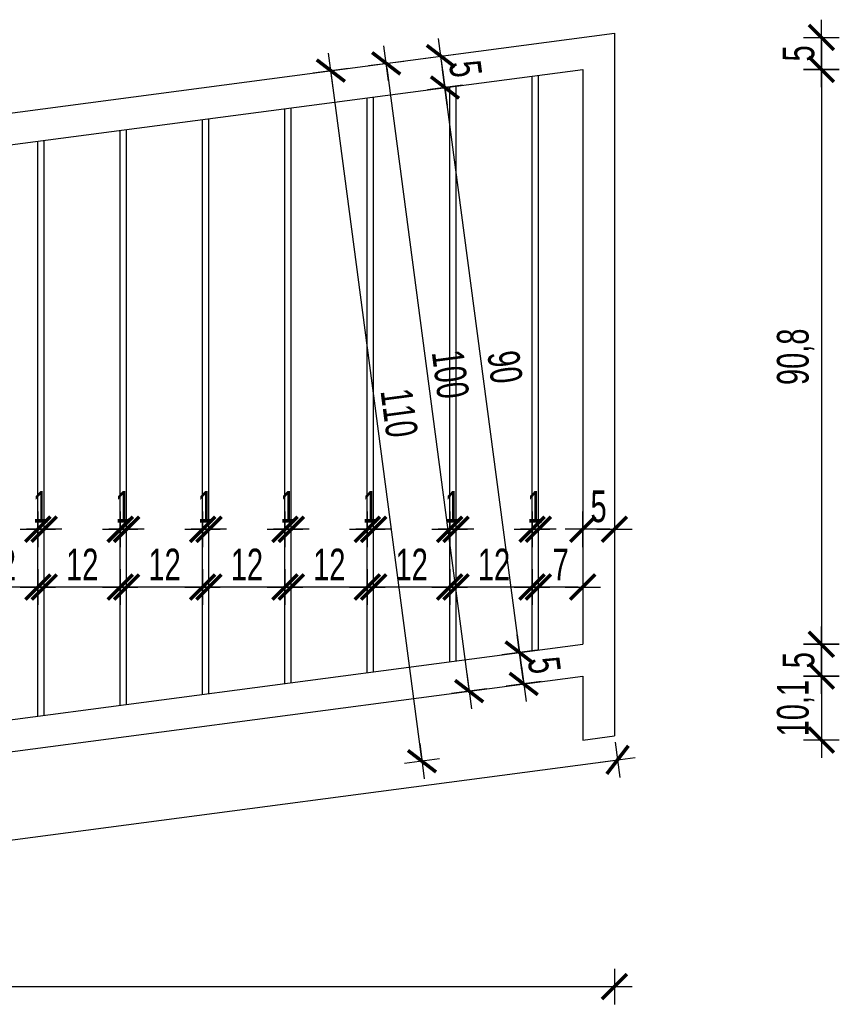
# Model space of a CAD drawing. Header units: millimetres. Extents: x 110792 to 170831, y 17890 to 25890.
# Tile 31 of 44: x 167766 to 167896, y 21338 to 21494. Entities that reach past the tile are written whole.
import ezdxf

# ---------------------------------------------------------------- set-up
doc = ezdxf.new("R2010")
doc.units = ezdxf.units.MM
doc.layers.get('DEFPOINTS').update_dxf_attribs({"lineweight": 9})
for name, color, linetype in [('_HSA_WIDOKOWE_CIENKIE', 8, 'Continuous'), ('_HSA_WYM_20', 141, 'Continuous'), ('_HSA_ŚCIANY_CIENKIE', 2, 'Continuous')]:
    doc.layers.add(name, color=color, linetype=linetype)
doc.styles.add('ARIAL_20', font='Arial Narrow.ttf', dxfattribs={"width": 0.8, "height": 5})
doc.dimstyles.new('WYM_WEWN_20', dxfattribs={"dimscale": 0.7, "dimtxt": 5, "dimasz": 1, "dimexe": 10, "dimexo": 0, "dimgap": 1.5, "dimtad": 1, "dimdec": 1, "dimrnd": 1e-05, "dimtxsty": 'ARIAL_20', "dimblk": 'Wym-03', "dimcen": 0, "dimdle": 10, "dimse1": 1, "dimse2": 1, "dimclrt": 256, "dimazin": 2, "dimtfac": 1, "dimtdec": 1, "dimtix": 1, "dimtmove": 2, "dimatfit": 0, "dimfxl": 1, "dimtolj": 1, "dimtzin": 0, "dimarcsym": 0})

# ---------------------------------------------------------------- blocks, each defined once
blk = doc.blocks.new('Wym-03')
for p, q in [((0, 4), (0, -4)), ((-4, 0), (4, 0))]:
    blk.add_line(p, q)
blk.add_lwpolyline([(-2.83, -2.83, 0.8, 0.8, 0), (2.83, 2.83, 0.05, 0.05, 0)], format="xyseb")
blk = doc.blocks.new('*D314')
at = {"layer": '_HSA_WYM_20', "color": 0, "lineweight": -2, "transparency": 16777216}
blk.add_line((167614.81, 21341.19), (167859.41, 21341.19), dxfattribs=at)
at = {"layer": 'DEFPOINTS', "color": 0, "transparency": 16777216}
for p in [(167860.11, 21380.79), (167614.11, 21349.06), (167860.11, 21341.19)]:
    blk.add_point(p, dxfattribs=at)
at = {"layer": '_HSA_WYM_20', "color": 0, "lineweight": -2, "transparency": 16777216, "xscale": 0.7, "yscale": 0.7, "zscale": 0.7, "rotation": 180}
blk.add_blockref('Wym-03', (167614.11, 21341.19), dxfattribs=at)
at = {"layer": '_HSA_WYM_20', "color": 0, "lineweight": -2, "transparency": 16777216, "xscale": 0.7, "yscale": 0.7, "zscale": 0.7}
blk.add_blockref('Wym-03', (167860.11, 21341.19), dxfattribs=at)
at = {"layer": '_HSA_WYM_20', "transparency": 16777216, "insert": (167737.11, 21344.8), "char_height": 5, "attachment_point": 5, "style": 'ARIAL_20'}
blk.add_mtext('\\A1;246', dxfattribs=at)
blk = doc.blocks.new('*D315')
at = {"layer": '_HSA_WYM_20', "color": 0, "lineweight": -2, "transparency": 16777216}
blk.add_line((167892.77, 21490.38), (167892.77, 21486.74), dxfattribs=at)
at = {"layer": 'DEFPOINTS', "color": 0, "transparency": 16777216}
for p in [(167896.39, 21491.08), (167892.77, 21486.04), (167896.39, 21486.04)]:
    blk.add_point(p, dxfattribs=at)
at = {"layer": '_HSA_WYM_20', "color": 0, "lineweight": -2, "transparency": 16777216, "xscale": 0.7, "yscale": 0.7, "zscale": 0.7}
for p, rotation in [((167892.77, 21491.08), 90), ((167892.77, 21486.04), 270)]:
    blk.add_blockref('Wym-03', p, dxfattribs=dict(at, rotation=rotation))
at = {"layer": '_HSA_WYM_20', "transparency": 16777216, "insert": (167889.18, 21488.56), "char_height": 5, "attachment_point": 5, "rotation": 90, "style": 'ARIAL_20'}
blk.add_mtext('\\A1;5', dxfattribs=at)
blk = doc.blocks.new('*D316')
at = {"layer": '_HSA_WYM_20', "color": 0, "lineweight": -2, "transparency": 16777216}
blk.add_line((167892.77, 21485.34), (167892.77, 21395.96), dxfattribs=at)
at = {"layer": 'DEFPOINTS', "color": 0, "transparency": 16777216}
for p in [(167896.39, 21486.04), (167892.77, 21395.26), (167896.39, 21395.26)]:
    blk.add_point(p, dxfattribs=at)
at = {"layer": '_HSA_WYM_20', "color": 0, "lineweight": -2, "transparency": 16777216, "xscale": 0.7, "yscale": 0.7, "zscale": 0.7}
for p, rotation in [((167892.77, 21486.04), 90), ((167892.77, 21395.26), 270)]:
    blk.add_blockref('Wym-03', p, dxfattribs=dict(at, rotation=rotation))
at = {"layer": '_HSA_WYM_20', "transparency": 16777216, "insert": (167888.72, 21440.65), "char_height": 5, "attachment_point": 5, "rotation": 90, "style": 'ARIAL_20'}
blk.add_mtext('\\A1;90,8', dxfattribs=at)
blk = doc.blocks.new('*D317')
at = {"layer": '_HSA_WYM_20', "color": 0, "lineweight": -2, "transparency": 16777216}
blk.add_line((167892.77, 21394.56), (167892.77, 21390.92), dxfattribs=at)
at = {"layer": 'DEFPOINTS', "color": 0, "transparency": 16777216}
for p in [(167896.39, 21395.26), (167892.77, 21390.22), (167896.39, 21390.22)]:
    blk.add_point(p, dxfattribs=at)
at = {"layer": '_HSA_WYM_20', "color": 0, "lineweight": -2, "transparency": 16777216, "xscale": 0.7, "yscale": 0.7, "zscale": 0.7}
for p, rotation in [((167892.77, 21395.26), 90), ((167892.77, 21390.22), 270)]:
    blk.add_blockref('Wym-03', p, dxfattribs=dict(at, rotation=rotation))
at = {"layer": '_HSA_WYM_20', "transparency": 16777216, "insert": (167889.18, 21392.74), "char_height": 5, "attachment_point": 5, "rotation": 90, "style": 'ARIAL_20'}
blk.add_mtext('\\A1;5', dxfattribs=at)
blk = doc.blocks.new('*D318')
at = {"layer": '_HSA_WYM_20', "color": 0, "lineweight": -2, "transparency": 16777216}
blk.add_line((167892.77, 21389.52), (167892.77, 21380.83), dxfattribs=at)
at = {"layer": 'DEFPOINTS', "color": 0, "transparency": 16777216}
for p in [(167896.39, 21390.22), (167892.77, 21380.13), (167896.39, 21380.13)]:
    blk.add_point(p, dxfattribs=at)
at = {"layer": '_HSA_WYM_20', "color": 0, "lineweight": -2, "transparency": 16777216, "xscale": 0.7, "yscale": 0.7, "zscale": 0.7}
for p, rotation in [((167892.77, 21390.22), 90), ((167892.77, 21380.13), 270)]:
    blk.add_blockref('Wym-03', p, dxfattribs=dict(at, rotation=rotation))
at = {"layer": '_HSA_WYM_20', "transparency": 16777216, "insert": (167888.72, 21385.17), "char_height": 5, "attachment_point": 5, "rotation": 90, "style": 'ARIAL_20'}
blk.add_mtext('\\A1;10,1', dxfattribs=at)
blk = doc.blocks.new('*D319')
at = {"layer": '_HSA_WYM_20', "color": 0, "lineweight": -2, "transparency": 16777216}
blk.add_line((167859.41, 21413.41), (167855.81, 21413.41), dxfattribs=at)
at = {"layer": 'DEFPOINTS', "color": 0, "transparency": 16777216}
for p in [(167855.11, 21413.41), (167855.11, 21395.26), (167860.11, 21395.26)]:
    blk.add_point(p, dxfattribs=at)
at = {"layer": '_HSA_WYM_20', "color": 0, "lineweight": -2, "transparency": 16777216, "xscale": 0.7, "yscale": 0.7, "zscale": 0.7, "rotation": 180}
blk.add_blockref('Wym-03', (167855.11, 21413.41), dxfattribs=at)
at = {"layer": '_HSA_WYM_20', "color": 0, "lineweight": -2, "transparency": 16777216, "xscale": 0.7, "yscale": 0.7, "zscale": 0.7}
blk.add_blockref('Wym-03', (167860.11, 21413.41), dxfattribs=at)
at = {"layer": '_HSA_WYM_20', "transparency": 16777216, "insert": (167857.61, 21417), "char_height": 5, "attachment_point": 5, "style": 'ARIAL_20'}
blk.add_mtext('\\A1;5', dxfattribs=at)
blk = doc.blocks.new('*D320')
at = {"layer": '_HSA_WYM_20', "color": 0, "lineweight": -2, "transparency": 16777216}
for p, q in [((167846.41, 21413.41), (167845.71, 21413.41)), ((167848.11, 21413.41), (167847.11, 21413.41)), ((167848.81, 21413.41), (167849.51, 21413.41))]:
    blk.add_line(p, q, dxfattribs=at)
at = {"layer": 'DEFPOINTS', "color": 0, "transparency": 16777216}
for p in [(167847.11, 21413.41), (167847.11, 21413.41), (167848.11, 21413.41)]:
    blk.add_point(p, dxfattribs=at)
at = {"layer": '_HSA_WYM_20', "color": 0, "lineweight": -2, "transparency": 16777216, "xscale": 0.7, "yscale": 0.7, "zscale": 0.7}
blk.add_blockref('Wym-03', (167847.11, 21413.41), dxfattribs=at)
at = {"layer": '_HSA_WYM_20', "color": 0, "lineweight": -2, "transparency": 16777216, "xscale": 0.7, "yscale": 0.7, "zscale": 0.7, "rotation": 180}
blk.add_blockref('Wym-03', (167848.11, 21413.41), dxfattribs=at)
at = {"layer": '_HSA_WYM_20', "transparency": 16777216, "insert": (167847.61, 21416.97), "char_height": 5, "attachment_point": 5, "style": 'ARIAL_20'}
blk.add_mtext('\\A1;1', dxfattribs=at)
blk = doc.blocks.new('*D321')
at = {"layer": '_HSA_WYM_20', "color": 0, "lineweight": -2, "transparency": 16777216}
blk.add_line((167854.41, 21404.29), (167848.81, 21404.29), dxfattribs=at)
at = {"layer": 'DEFPOINTS', "color": 0, "transparency": 16777216}
for p in [(167848.11, 21404.29), (167848.11, 21395.26), (167855.11, 21395.26)]:
    blk.add_point(p, dxfattribs=at)
at = {"layer": '_HSA_WYM_20', "color": 0, "lineweight": -2, "transparency": 16777216, "xscale": 0.7, "yscale": 0.7, "zscale": 0.7}
for p, rotation in [((167848.11, 21404.29), 179.9999999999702), ((167855.11, 21404.29), 359.9999999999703)]:
    blk.add_blockref('Wym-03', p, dxfattribs=dict(at, rotation=rotation))
at = {"layer": '_HSA_WYM_20', "transparency": 16777216, "insert": (167851.61, 21407.84), "char_height": 5, "attachment_point": 5, "style": 'ARIAL_20'}
blk.add_mtext('\\A1;7', dxfattribs=at)
blk = doc.blocks.new('*D322')
at = {"layer": '_HSA_WYM_20', "color": 0, "lineweight": -2, "transparency": 16777216}
blk.add_line((167846.41, 21404.29), (167835.81, 21404.29), dxfattribs=at)
at = {"layer": 'DEFPOINTS', "color": 0, "transparency": 16777216}
for p in [(167835.11, 21404.29), (167835.11, 21394.2), (167847.11, 21394.2)]:
    blk.add_point(p, dxfattribs=at)
at = {"layer": '_HSA_WYM_20', "color": 0, "lineweight": -2, "transparency": 16777216, "xscale": 0.7, "yscale": 0.7, "zscale": 0.7, "rotation": 180}
blk.add_blockref('Wym-03', (167835.11, 21404.29), dxfattribs=at)
at = {"layer": '_HSA_WYM_20', "color": 0, "lineweight": -2, "transparency": 16777216, "xscale": 0.7, "yscale": 0.7, "zscale": 0.7}
blk.add_blockref('Wym-03', (167847.11, 21404.29), dxfattribs=at)
at = {"layer": '_HSA_WYM_20', "transparency": 16777216, "insert": (167841.11, 21407.85), "char_height": 5, "attachment_point": 5, "style": 'ARIAL_20'}
blk.add_mtext('\\A1;12', dxfattribs=at)
blk = doc.blocks.new('*D323')
at = {"layer": '_HSA_WYM_20', "color": 0, "lineweight": -2, "transparency": 16777216}
for p, q in [((167833.41, 21413.41), (167832.71, 21413.41)), ((167835.11, 21413.41), (167834.11, 21413.41)), ((167835.81, 21413.41), (167836.51, 21413.41))]:
    blk.add_line(p, q, dxfattribs=at)
at = {"layer": 'DEFPOINTS', "color": 0, "transparency": 16777216}
for p in [(167834.11, 21413.41), (167834.11, 21404.29), (167835.11, 21404.29)]:
    blk.add_point(p, dxfattribs=at)
at = {"layer": '_HSA_WYM_20', "color": 0, "lineweight": -2, "transparency": 16777216, "xscale": 0.7, "yscale": 0.7, "zscale": 0.7}
blk.add_blockref('Wym-03', (167834.11, 21413.41), dxfattribs=at)
at = {"layer": '_HSA_WYM_20', "color": 0, "lineweight": -2, "transparency": 16777216, "xscale": 0.7, "yscale": 0.7, "zscale": 0.7, "rotation": 180}
blk.add_blockref('Wym-03', (167835.11, 21413.41), dxfattribs=at)
at = {"layer": '_HSA_WYM_20', "transparency": 16777216, "insert": (167834.61, 21416.97), "char_height": 5, "attachment_point": 5, "style": 'ARIAL_20'}
blk.add_mtext('\\A1;1', dxfattribs=at)
blk = doc.blocks.new('*D324')
at = {"layer": '_HSA_WYM_20', "color": 0, "lineweight": -2, "transparency": 16777216}
blk.add_line((167833.41, 21404.29), (167822.81, 21404.29), dxfattribs=at)
at = {"layer": 'DEFPOINTS', "color": 0, "transparency": 16777216}
for p in [(167822.11, 21404.29), (167822.11, 21394.2), (167834.11, 21394.2)]:
    blk.add_point(p, dxfattribs=at)
at = {"layer": '_HSA_WYM_20', "color": 0, "lineweight": -2, "transparency": 16777216, "xscale": 0.7, "yscale": 0.7, "zscale": 0.7, "rotation": 180}
blk.add_blockref('Wym-03', (167822.11, 21404.29), dxfattribs=at)
at = {"layer": '_HSA_WYM_20', "color": 0, "lineweight": -2, "transparency": 16777216, "xscale": 0.7, "yscale": 0.7, "zscale": 0.7}
blk.add_blockref('Wym-03', (167834.11, 21404.29), dxfattribs=at)
at = {"layer": '_HSA_WYM_20', "transparency": 16777216, "insert": (167828.11, 21407.85), "char_height": 5, "attachment_point": 5, "style": 'ARIAL_20'}
blk.add_mtext('\\A1;12', dxfattribs=at)
blk = doc.blocks.new('*D325')
at = {"layer": '_HSA_WYM_20', "color": 0, "lineweight": -2, "transparency": 16777216}
for p, q in [((167820.41, 21413.41), (167819.71, 21413.41)), ((167822.11, 21413.41), (167821.11, 21413.41)), ((167822.81, 21413.41), (167823.51, 21413.41))]:
    blk.add_line(p, q, dxfattribs=at)
at = {"layer": 'DEFPOINTS', "color": 0, "transparency": 16777216}
for p in [(167821.11, 21413.41), (167821.11, 21404.29), (167822.11, 21404.29)]:
    blk.add_point(p, dxfattribs=at)
at = {"layer": '_HSA_WYM_20', "color": 0, "lineweight": -2, "transparency": 16777216, "xscale": 0.7, "yscale": 0.7, "zscale": 0.7}
blk.add_blockref('Wym-03', (167821.11, 21413.41), dxfattribs=at)
at = {"layer": '_HSA_WYM_20', "color": 0, "lineweight": -2, "transparency": 16777216, "xscale": 0.7, "yscale": 0.7, "zscale": 0.7, "rotation": 180}
blk.add_blockref('Wym-03', (167822.11, 21413.41), dxfattribs=at)
at = {"layer": '_HSA_WYM_20', "transparency": 16777216, "insert": (167821.61, 21416.97), "char_height": 5, "attachment_point": 5, "style": 'ARIAL_20'}
blk.add_mtext('\\A1;1', dxfattribs=at)
blk = doc.blocks.new('*D326')
at = {"layer": '_HSA_WYM_20', "color": 0, "lineweight": -2, "transparency": 16777216}
blk.add_line((167820.41, 21404.29), (167809.81, 21404.29), dxfattribs=at)
at = {"layer": 'DEFPOINTS', "color": 0, "transparency": 16777216}
for p in [(167809.11, 21404.29), (167809.11, 21394.2), (167821.11, 21394.2)]:
    blk.add_point(p, dxfattribs=at)
at = {"layer": '_HSA_WYM_20', "color": 0, "lineweight": -2, "transparency": 16777216, "xscale": 0.7, "yscale": 0.7, "zscale": 0.7, "rotation": 180}
blk.add_blockref('Wym-03', (167809.11, 21404.29), dxfattribs=at)
at = {"layer": '_HSA_WYM_20', "color": 0, "lineweight": -2, "transparency": 16777216, "xscale": 0.7, "yscale": 0.7, "zscale": 0.7}
blk.add_blockref('Wym-03', (167821.11, 21404.29), dxfattribs=at)
at = {"layer": '_HSA_WYM_20', "transparency": 16777216, "insert": (167815.11, 21407.85), "char_height": 5, "attachment_point": 5, "style": 'ARIAL_20'}
blk.add_mtext('\\A1;12', dxfattribs=at)
blk = doc.blocks.new('*D327')
at = {"layer": '_HSA_WYM_20', "color": 0, "lineweight": -2, "transparency": 16777216}
for p, q in [((167807.41, 21413.41), (167806.71, 21413.41)), ((167809.11, 21413.41), (167808.11, 21413.41)), ((167809.81, 21413.41), (167810.51, 21413.41))]:
    blk.add_line(p, q, dxfattribs=at)
at = {"layer": 'DEFPOINTS', "color": 0, "transparency": 16777216}
for p in [(167808.11, 21413.41), (167808.11, 21404.29), (167809.11, 21404.29)]:
    blk.add_point(p, dxfattribs=at)
at = {"layer": '_HSA_WYM_20', "color": 0, "lineweight": -2, "transparency": 16777216, "xscale": 0.7, "yscale": 0.7, "zscale": 0.7}
blk.add_blockref('Wym-03', (167808.11, 21413.41), dxfattribs=at)
at = {"layer": '_HSA_WYM_20', "color": 0, "lineweight": -2, "transparency": 16777216, "xscale": 0.7, "yscale": 0.7, "zscale": 0.7, "rotation": 180}
blk.add_blockref('Wym-03', (167809.11, 21413.41), dxfattribs=at)
at = {"layer": '_HSA_WYM_20', "transparency": 16777216, "insert": (167808.61, 21416.97), "char_height": 5, "attachment_point": 5, "style": 'ARIAL_20'}
blk.add_mtext('\\A1;1', dxfattribs=at)
blk = doc.blocks.new('*D328')
at = {"layer": '_HSA_WYM_20', "color": 0, "lineweight": -2, "transparency": 16777216}
blk.add_line((167807.41, 21404.29), (167796.81, 21404.29), dxfattribs=at)
at = {"layer": 'DEFPOINTS', "color": 0, "transparency": 16777216}
for p in [(167796.11, 21404.29), (167796.11, 21394.2), (167808.11, 21394.2)]:
    blk.add_point(p, dxfattribs=at)
at = {"layer": '_HSA_WYM_20', "color": 0, "lineweight": -2, "transparency": 16777216, "xscale": 0.7, "yscale": 0.7, "zscale": 0.7, "rotation": 180}
blk.add_blockref('Wym-03', (167796.11, 21404.29), dxfattribs=at)
at = {"layer": '_HSA_WYM_20', "color": 0, "lineweight": -2, "transparency": 16777216, "xscale": 0.7, "yscale": 0.7, "zscale": 0.7}
blk.add_blockref('Wym-03', (167808.11, 21404.29), dxfattribs=at)
at = {"layer": '_HSA_WYM_20', "transparency": 16777216, "insert": (167802.11, 21407.85), "char_height": 5, "attachment_point": 5, "style": 'ARIAL_20'}
blk.add_mtext('\\A1;12', dxfattribs=at)
blk = doc.blocks.new('*D329')
at = {"layer": '_HSA_WYM_20', "color": 0, "lineweight": -2, "transparency": 16777216}
for p, q in [((167794.41, 21413.41), (167793.71, 21413.41)), ((167796.11, 21413.41), (167795.11, 21413.41)), ((167796.81, 21413.41), (167797.51, 21413.41))]:
    blk.add_line(p, q, dxfattribs=at)
at = {"layer": 'DEFPOINTS', "color": 0, "transparency": 16777216}
for p in [(167795.11, 21413.41), (167795.11, 21404.29), (167796.11, 21404.29)]:
    blk.add_point(p, dxfattribs=at)
at = {"layer": '_HSA_WYM_20', "color": 0, "lineweight": -2, "transparency": 16777216, "xscale": 0.7, "yscale": 0.7, "zscale": 0.7}
blk.add_blockref('Wym-03', (167795.11, 21413.41), dxfattribs=at)
at = {"layer": '_HSA_WYM_20', "color": 0, "lineweight": -2, "transparency": 16777216, "xscale": 0.7, "yscale": 0.7, "zscale": 0.7, "rotation": 180}
blk.add_blockref('Wym-03', (167796.11, 21413.41), dxfattribs=at)
at = {"layer": '_HSA_WYM_20', "transparency": 16777216, "insert": (167795.61, 21416.97), "char_height": 5, "attachment_point": 5, "style": 'ARIAL_20'}
blk.add_mtext('\\A1;1', dxfattribs=at)
blk = doc.blocks.new('*D330')
at = {"layer": '_HSA_WYM_20', "color": 0, "lineweight": -2, "transparency": 16777216}
blk.add_line((167794.41, 21404.29), (167783.81, 21404.29), dxfattribs=at)
at = {"layer": 'DEFPOINTS', "color": 0, "transparency": 16777216}
for p in [(167783.11, 21404.29), (167783.11, 21394.2), (167795.11, 21394.2)]:
    blk.add_point(p, dxfattribs=at)
at = {"layer": '_HSA_WYM_20', "color": 0, "lineweight": -2, "transparency": 16777216, "xscale": 0.7, "yscale": 0.7, "zscale": 0.7, "rotation": 180}
blk.add_blockref('Wym-03', (167783.11, 21404.29), dxfattribs=at)
at = {"layer": '_HSA_WYM_20', "color": 0, "lineweight": -2, "transparency": 16777216, "xscale": 0.7, "yscale": 0.7, "zscale": 0.7}
blk.add_blockref('Wym-03', (167795.11, 21404.29), dxfattribs=at)
at = {"layer": '_HSA_WYM_20', "transparency": 16777216, "insert": (167789.11, 21407.85), "char_height": 5, "attachment_point": 5, "style": 'ARIAL_20'}
blk.add_mtext('\\A1;12', dxfattribs=at)
blk = doc.blocks.new('*D331')
at = {"layer": '_HSA_WYM_20', "color": 0, "lineweight": -2, "transparency": 16777216}
for p, q in [((167781.41, 21413.41), (167780.71, 21413.41)), ((167783.11, 21413.41), (167782.11, 21413.41)), ((167783.81, 21413.41), (167784.51, 21413.41))]:
    blk.add_line(p, q, dxfattribs=at)
at = {"layer": 'DEFPOINTS', "color": 0, "transparency": 16777216}
for p in [(167782.11, 21413.41), (167782.11, 21404.29), (167783.11, 21404.29)]:
    blk.add_point(p, dxfattribs=at)
at = {"layer": '_HSA_WYM_20', "color": 0, "lineweight": -2, "transparency": 16777216, "xscale": 0.7, "yscale": 0.7, "zscale": 0.7}
blk.add_blockref('Wym-03', (167782.11, 21413.41), dxfattribs=at)
at = {"layer": '_HSA_WYM_20', "color": 0, "lineweight": -2, "transparency": 16777216, "xscale": 0.7, "yscale": 0.7, "zscale": 0.7, "rotation": 180}
blk.add_blockref('Wym-03', (167783.11, 21413.41), dxfattribs=at)
at = {"layer": '_HSA_WYM_20', "transparency": 16777216, "insert": (167782.61, 21416.97), "char_height": 5, "attachment_point": 5, "style": 'ARIAL_20'}
blk.add_mtext('\\A1;1', dxfattribs=at)
blk = doc.blocks.new('*D332')
at = {"layer": '_HSA_WYM_20', "color": 0, "lineweight": -2, "transparency": 16777216}
blk.add_line((167781.41, 21404.29), (167770.81, 21404.29), dxfattribs=at)
at = {"layer": 'DEFPOINTS', "color": 0, "transparency": 16777216}
for p in [(167770.11, 21404.29), (167770.11, 21394.2), (167782.11, 21394.2)]:
    blk.add_point(p, dxfattribs=at)
at = {"layer": '_HSA_WYM_20', "color": 0, "lineweight": -2, "transparency": 16777216, "xscale": 0.7, "yscale": 0.7, "zscale": 0.7, "rotation": 180}
blk.add_blockref('Wym-03', (167770.11, 21404.29), dxfattribs=at)
at = {"layer": '_HSA_WYM_20', "color": 0, "lineweight": -2, "transparency": 16777216, "xscale": 0.7, "yscale": 0.7, "zscale": 0.7}
blk.add_blockref('Wym-03', (167782.11, 21404.29), dxfattribs=at)
at = {"layer": '_HSA_WYM_20', "transparency": 16777216, "insert": (167776.11, 21407.85), "char_height": 5, "attachment_point": 5, "style": 'ARIAL_20'}
blk.add_mtext('\\A1;12', dxfattribs=at)
blk = doc.blocks.new('*D333')
at = {"layer": '_HSA_WYM_20', "color": 0, "lineweight": -2, "transparency": 16777216}
for p, q in [((167768.41, 21413.41), (167767.71, 21413.41)), ((167770.11, 21413.41), (167769.11, 21413.41)), ((167770.81, 21413.41), (167771.51, 21413.41))]:
    blk.add_line(p, q, dxfattribs=at)
at = {"layer": 'DEFPOINTS', "color": 0, "transparency": 16777216}
for p in [(167769.11, 21413.41), (167769.11, 21404.29), (167770.11, 21404.29)]:
    blk.add_point(p, dxfattribs=at)
at = {"layer": '_HSA_WYM_20', "color": 0, "lineweight": -2, "transparency": 16777216, "xscale": 0.7, "yscale": 0.7, "zscale": 0.7}
blk.add_blockref('Wym-03', (167769.11, 21413.41), dxfattribs=at)
at = {"layer": '_HSA_WYM_20', "color": 0, "lineweight": -2, "transparency": 16777216, "xscale": 0.7, "yscale": 0.7, "zscale": 0.7, "rotation": 180}
blk.add_blockref('Wym-03', (167770.11, 21413.41), dxfattribs=at)
at = {"layer": '_HSA_WYM_20', "transparency": 16777216, "insert": (167769.61, 21416.97), "char_height": 5, "attachment_point": 5, "style": 'ARIAL_20'}
blk.add_mtext('\\A1;1', dxfattribs=at)
blk = doc.blocks.new('*D334')
at = {"layer": '_HSA_WYM_20', "color": 0, "lineweight": -2, "transparency": 16777216}
blk.add_line((167768.41, 21404.29), (167757.81, 21404.29), dxfattribs=at)
at = {"layer": 'DEFPOINTS', "color": 0, "transparency": 16777216}
for p in [(167757.11, 21404.29), (167757.11, 21394.2), (167769.11, 21394.2)]:
    blk.add_point(p, dxfattribs=at)
at = {"layer": '_HSA_WYM_20', "color": 0, "lineweight": -2, "transparency": 16777216, "xscale": 0.7, "yscale": 0.7, "zscale": 0.7, "rotation": 180}
blk.add_blockref('Wym-03', (167757.11, 21404.29), dxfattribs=at)
at = {"layer": '_HSA_WYM_20', "color": 0, "lineweight": -2, "transparency": 16777216, "xscale": 0.7, "yscale": 0.7, "zscale": 0.7}
blk.add_blockref('Wym-03', (167769.11, 21404.29), dxfattribs=at)
at = {"layer": '_HSA_WYM_20', "transparency": 16777216, "insert": (167763.11, 21407.85), "char_height": 5, "attachment_point": 5, "style": 'ARIAL_20'}
blk.add_mtext('\\A1;12', dxfattribs=at)
blk = doc.blocks.new('*D358')
at = {"layer": '_HSA_WYM_20', "color": 0, "lineweight": -2, "transparency": 16777216}
blk.add_line((167845.7, 21389.68), (167845.23, 21393.25), dxfattribs=at)
at = {"layer": 'DEFPOINTS', "color": 0, "transparency": 16777216}
for p in [(167845.14, 21393.94), (167854.46, 21395.17), (167855.11, 21390.22)]:
    blk.add_point(p, dxfattribs=at)
at = {"layer": '_HSA_WYM_20', "color": 0, "lineweight": -2, "transparency": 16777216, "xscale": 0.7, "yscale": 0.7, "zscale": 0.7}
for p, rotation in [((167845.14, 21393.94), 97.5195703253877), ((167845.79, 21388.99), 277.5195703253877)]:
    blk.add_blockref('Wym-03', p, dxfattribs=dict(at, rotation=rotation))
at = {"layer": '_HSA_WYM_20', "transparency": 16777216, "insert": (167849.03, 21391.94), "char_height": 5, "attachment_point": 5, "rotation": 277.5196, "style": 'ARIAL_20'}
blk.add_mtext('\\A1;5', dxfattribs=at)
blk = doc.blocks.new('*D359')
at = {"layer": '_HSA_WYM_20', "color": 0, "lineweight": -2, "transparency": 16777216}
blk.add_line((167845.05, 21394.64), (167833.45, 21482.48), dxfattribs=at)
at = {"layer": 'DEFPOINTS', "color": 0, "transparency": 16777216}
for p in [(167855.11, 21486.04), (167833.36, 21483.17), (167854.46, 21395.17)]:
    blk.add_point(p, dxfattribs=at)
at = {"layer": '_HSA_WYM_20', "color": 0, "lineweight": -2, "transparency": 16777216, "xscale": 0.7, "yscale": 0.7, "zscale": 0.7}
for p, rotation in [((167833.36, 21483.17), 97.51957032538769), ((167845.14, 21393.94), 277.5195703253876)]:
    blk.add_blockref('Wym-03', p, dxfattribs=dict(at, rotation=rotation))
at = {"layer": '_HSA_WYM_20', "transparency": 16777216, "insert": (167842.82, 21439.03), "char_height": 5, "attachment_point": 5, "rotation": 277.5196, "style": 'ARIAL_20'}
blk.add_mtext('\\A1;90', dxfattribs=at)
blk = doc.blocks.new('*D360')
at = {"layer": '_HSA_WYM_20', "color": 0, "lineweight": -2, "transparency": 16777216}
blk.add_line((167833.27, 21483.86), (167832.8, 21487.43), dxfattribs=at)
at = {"layer": 'DEFPOINTS', "color": 0, "transparency": 16777216}
for p in [(167860.11, 21491.74), (167832.71, 21488.13), (167855.11, 21486.04)]:
    blk.add_point(p, dxfattribs=at)
at = {"layer": '_HSA_WYM_20', "color": 0, "lineweight": -2, "transparency": 16777216, "xscale": 0.7, "yscale": 0.7, "zscale": 0.7}
for p, rotation in [((167832.71, 21488.13), 97.51957032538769), ((167833.36, 21483.17), 277.5195703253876)]:
    blk.add_blockref('Wym-03', p, dxfattribs=dict(at, rotation=rotation))
at = {"layer": '_HSA_WYM_20', "transparency": 16777216, "insert": (167836.6, 21486.12), "char_height": 5, "attachment_point": 5, "rotation": 277.5196, "style": 'ARIAL_20'}
blk.add_mtext('\\A1;5', dxfattribs=at)
blk = doc.blocks.new('*D361')
at = {"layer": '_HSA_WYM_20', "color": 0, "lineweight": -2, "transparency": 16777216}
blk.add_line((167824.18, 21486.3), (167837.09, 21388.54), dxfattribs=at)
at = {"layer": 'DEFPOINTS', "color": 0, "transparency": 16777216}
for p in [(167832.71, 21488.13), (167837.18, 21387.85), (167845.79, 21388.99)]:
    blk.add_point(p, dxfattribs=at)
at = {"layer": '_HSA_WYM_20', "color": 0, "lineweight": -2, "transparency": 16777216, "xscale": 0.7, "yscale": 0.7, "zscale": 0.7}
for p, rotation in [((167824.09, 21486.99), 97.51957032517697), ((167837.18, 21387.85), 277.519570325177)]:
    blk.add_blockref('Wym-03', p, dxfattribs=dict(at, rotation=rotation))
at = {"layer": '_HSA_WYM_20', "transparency": 16777216, "insert": (167834.21, 21437.89), "char_height": 5, "attachment_point": 5, "rotation": 277.5196, "style": 'ARIAL_20'}
blk.add_mtext('\\A1;100', dxfattribs=at)
blk = doc.blocks.new('*D362')
at = {"layer": '_HSA_WYM_20', "color": 0, "lineweight": -2, "transparency": 16777216}
blk.add_line((167829.65, 21377.47), (167815.44, 21485.14), dxfattribs=at)
at = {"layer": 'DEFPOINTS', "color": 0, "transparency": 16777216}
for p in [(167840.72, 21489.18), (167815.35, 21485.84), (167855.11, 21380.13)]:
    blk.add_point(p, dxfattribs=at)
at = {"layer": '_HSA_WYM_20', "color": 0, "lineweight": -2, "transparency": 16777216, "xscale": 0.7, "yscale": 0.7, "zscale": 0.7}
for p, rotation in [((167815.35, 21485.84), 97.51957032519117), ((167829.74, 21376.78), 277.5195703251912)]:
    blk.add_blockref('Wym-03', p, dxfattribs=dict(at, rotation=rotation))
at = {"layer": '_HSA_WYM_20', "transparency": 16777216, "insert": (167826.12, 21431.78), "char_height": 5, "attachment_point": 5, "rotation": 277.5196, "style": 'ARIAL_20'}
blk.add_mtext('\\A1;110', dxfattribs=at)
blk = doc.blocks.new('*D365')
at = {"layer": '_HSA_WYM_20', "color": 0, "lineweight": -2, "transparency": 16777216}
blk.add_line((167615.31, 21344.62), (167859.92, 21376.9), dxfattribs=at)
at = {"layer": 'DEFPOINTS', "color": 0, "transparency": 16777216}
for p in [(167860.11, 21380.79), (167860.61, 21377), (167614.11, 21348.32)]:
    blk.add_point(p, dxfattribs=at)
at = {"layer": '_HSA_WYM_20', "color": 0, "lineweight": -2, "transparency": 16777216, "xscale": 0.7, "yscale": 0.7, "zscale": 0.7}
for p, rotation in [((167860.61, 21377), 7.519570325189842), ((167614.61, 21344.52), 187.5195703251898)]:
    blk.add_blockref('Wym-03', p, dxfattribs=dict(at, rotation=rotation))
at = {"layer": '_HSA_WYM_20', "transparency": 16777216, "insert": (167737.08, 21364.78), "char_height": 5, "attachment_point": 5, "rotation": 7.5196, "style": 'ARIAL_20'}
blk.add_mtext('\\A1;248,1', dxfattribs=at)

msp = doc.modelspace()

# ---------------------------------------------------------------- linework, layer by layer
at = {"layer": '_HSA_WIDOKOWE_CIENKIE'}
for p, q in [((167847.11, 21394.2), (167847.11, 21484.98)), ((167848.11, 21394.34), (167848.11, 21485.12)), ((167834.11, 21392.49), (167834.11, 21483.27)), ((167835.11, 21392.62), (167835.11, 21483.4)), ((167821.11, 21390.77), (167821.11, 21481.55)), ((167822.11, 21390.9), (167822.11, 21481.68)), ((167808.11, 21389.06), (167808.11, 21479.84)), ((167809.11, 21389.19), (167809.11, 21479.97)), ((167795.11, 21387.34), (167795.11, 21478.12)), ((167796.11, 21387.47), (167796.11, 21478.25)), ((167782.11, 21385.62), (167782.11, 21476.4)), ((167783.11, 21385.76), (167783.11, 21476.54)), ((167769.11, 21383.91), (167769.11, 21474.69)), ((167770.11, 21384.04), (167770.11, 21474.82))]:
    msp.add_line(p, q, dxfattribs=at)
at = {"layer": '_HSA_ŚCIANY_CIENKIE', "ltscale": 10}
for p, q in [((167614.11, 21459.27), (167860.11, 21491.74)), ((167860.11, 21491.74), (167860.11, 21380.79)), ((167619.11, 21454.89), (167855.11, 21486.04)), ((167855.11, 21486.04), (167855.11, 21395.26)), ((167619.11, 21364.11), (167855.11, 21395.26)), ((167619.11, 21359.06), (167855.11, 21390.22)), ((167855.11, 21390.22), (167855.11, 21380.13)), ((167855.11, 21380.13), (167860.11, 21380.79))]:
    msp.add_line(p, q, dxfattribs=at)

# ---------------------------------------------------------------- dimensions: what is measured, and where the dimension line sits
at = {"layer": '_HSA_WYM_20'}
for p1, p2, distance, picture, middle in [((167896.39, 21491.08), (167896.39, 21486.04), -3.62, '*D315', (167889.18, 21488.56)), ((167855.11, 21380.13), (167840.72, 21489.18), 25.59, '*D362', (167826.12, 21431.78)), ((167832.71, 21488.13), (167845.79, 21388.99), -8.69, '*D361', (167834.21, 21437.89)), ((167770.11, 21404.29), (167769.11, 21404.29), -9.12, '*D333', (167769.61, 21416.97)), ((167783.11, 21404.29), (167782.11, 21404.29), -9.12, '*D331', (167782.61, 21416.97)), ((167796.11, 21404.29), (167795.11, 21404.29), -9.12, '*D329', (167795.61, 21416.97)), ((167809.11, 21404.29), (167808.11, 21404.29), -9.12, '*D327', (167808.61, 21416.97)), ((167822.11, 21404.29), (167821.11, 21404.29), -9.12, '*D325', (167821.61, 21416.97)), ((167835.11, 21404.29), (167834.11, 21404.29), -9.12, '*D323', (167834.61, 21416.97)), ((167848.11, 21413.41), (167847.11, 21413.41), 0, '*D320', (167847.61, 21416.97)), ((167860.11, 21395.26), (167855.11, 21395.26), -18.15, '*D319', (167857.61, 21417)), ((167769.11, 21394.2), (167757.11, 21394.2), -10.09, '*D334', (167763.11, 21407.85)), ((167782.11, 21394.2), (167770.11, 21394.2), -10.09, '*D332', (167776.11, 21407.85)), ((167795.11, 21394.2), (167783.11, 21394.2), -10.09, '*D330', (167789.11, 21407.85)), ((167808.11, 21394.2), (167796.11, 21394.2), -10.09, '*D328', (167802.11, 21407.85)), ((167821.11, 21394.2), (167809.11, 21394.2), -10.09, '*D326', (167815.11, 21407.85)), ((167834.11, 21394.2), (167822.11, 21394.2), -10.09, '*D324', (167828.11, 21407.85)), ((167847.11, 21394.2), (167835.11, 21394.2), -10.09, '*D322', (167841.11, 21407.85)), ((167855.11, 21395.26), (167848.11, 21395.26), -9.03, '*D321', (167851.61, 21407.84)), ((167855.11, 21390.22), (167854.46, 21395.17), 9.4, '*D358', (167849.03, 21391.94)), ((167614.11, 21348.32), (167860.11, 21380.79), -3.83, '*D365', (167737.08, 21364.78))]:
    dim = msp.add_aligned_dim(p1=p1, p2=p2, distance=distance, dimstyle='WYM_WEWN_20', dxfattribs=at)
    dim.commit()
    dim.dimension.update_dxf_attribs({"geometry": picture, "text_midpoint": middle})
for base, p1, p2, angle, picture, middle in [((167832.71, 21488.13), (167855.11, 21486.04), (167860.11, 21491.74), 277.5196, '*D360', (167836.6, 21486.12)), ((167892.77, 21395.26), (167896.39, 21486.04), (167896.39, 21395.26), 90, '*D316', (167888.72, 21440.65)), ((167833.36, 21483.17), (167854.46, 21395.17), (167855.11, 21486.04), 277.5196, '*D359', (167842.82, 21439.03)), ((167892.77, 21390.22), (167896.39, 21395.26), (167896.39, 21390.22), 90, '*D317', (167889.18, 21392.74)), ((167892.77, 21380.13), (167896.39, 21390.22), (167896.39, 21380.13), 90, '*D318', (167888.72, 21385.17))]:
    dim = msp.add_linear_dim(base=base, p1=p1, p2=p2, angle=angle, dimstyle='WYM_WEWN_20', dxfattribs=at)
    dim.commit()
    dim.dimension.update_dxf_attribs({"geometry": picture, "text_midpoint": middle})
dim = msp.add_linear_dim(base=(167860.11, 21341.19), p1=(167614.11, 21349.06), p2=(167860.11, 21380.79), dimstyle='WYM_WEWN_20', dxfattribs=at)
dim.commit()
dim.dimension.update_dxf_attribs({"geometry": '*D314', "text_midpoint": (167737.11, 21344.8)})

doc.saveas('drawing.dxf')
